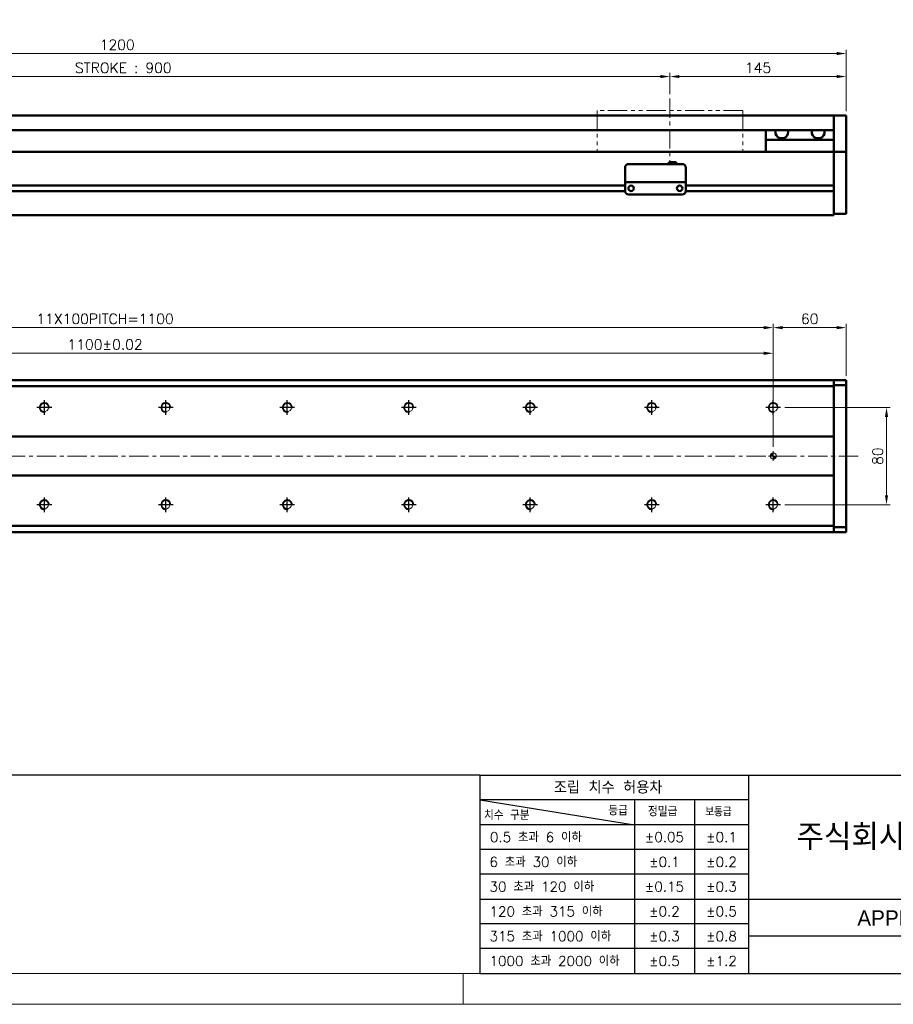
# Model space of a CAD drawing. Header units: millimetres. Extents: x 46891 to 50687, y 6223 to 10043.
# Tile 2 of 4: x 49252 to 49971, y 8529 to 9339. Entities that reach past the tile are written whole.
import ezdxf
from ezdxf.enums import TextEntityAlignment as Align

# ---------------------------------------------------------------- set-up
doc = ezdxf.new("R2010")
doc.units = ezdxf.units.MM
doc.header["$LTSCALE"] = 0.5
doc.linetypes.add('CENTER', pattern=[50.8, 31.75, -6.35, 6.35, -6.35])
doc.linetypes.add('PHANTOM', pattern=[63.5, 31.75, -6.35, 6.35, -6.35, 6.35, -6.35])
doc.layers.get('0').update_dxf_attribs({"lineweight": 20})
doc.layers.add('1', color=1, linetype='CENTER', lineweight=13)
doc.layers.add('외형선(ISO)', color=7, linetype='Continuous', lineweight=50)
for name, color, linetype in [('3', 3, 'Continuous'), ('C', 1, 'CENTER'), ('DIM', 4, 'Continuous')]:
    doc.layers.add(name, color=color, linetype=linetype)
doc.styles.add('ACISOGDT', font='amgdt.shx')
doc.styles.add('DSR TEXT', font='romans.shx', dxfattribs={"bigfont": 'whgtxt.shx'})
doc.styles.get("Standard").update_dxf_attribs({"font": 'romans.shx', "bigfont": 'whgtxt.shx'})
doc.dimstyles.new('DSR', dxfattribs={"dimscale": 2, "dimtxt": 3, "dimasz": 3, "dimexe": 0.5, "dimexo": 0.5, "dimgap": 0.5, "dimtad": 1, "dimdsep": 46, "dimtxsty": 'Standard', "dimcen": 2.5, "dimclrd": 4, "dimclre": 4, "dimclrt": 2, "dimadec": 0, "dimazin": 2, "dimtfac": 1, "dimtmove": 0, "dimatfit": 3, "dimfxl": 0, "dimlwd": -1, "dimlwe": -1, "dimarcsym": 0})

# ---------------------------------------------------------------- blocks, each defined once
blk = doc.blocks.new('A$C13F00394')
at = {"layer": '3'}
for p, q in [((0, 32), (-207.68, 32)), ((0, 32), (202.32, 32)), ((0, 32), (0, 0)), ((43.43, 32), (43.43, 0)), ((0, 28), (25, 24)), ((43.43, 28), (0, 28)), ((25, 28), (25, 0)), ((34.7, 28), (34.7, 0)), ((43.43, 24), (0, 24)), ((43.43, 20), (0, 20)), ((43.43, 16), (0, 16)), ((0, 12), (129.32, 12)), ((43.43, 8), (0, 8)), ((97.32, 6), (43.43, 6)), ((43.43, 4), (0, 4)), ((0, 0), (202.32, 0))]:
    blk.add_line(p, q, dxfattribs=at)
at = {"color": 0, "style": 'DSR TEXT'}
for s, height, p in [('조립 치수 허용차', 2, (11.97, 29.02)), ('등급', 1.5, (20.77, 25.52)), ('정밀급', 1.5, (27.18, 25.37)), ('치수 구분', 1.5, (0.69, 24.78)), ('보통급', 1.3, (36.41, 25.38)), (' 0.5 초과 6 이하', 1.6, (0.56, 21.19)), (' 6 초과 30 이하', 1.6, (0.49, 17.19)), (' 30 초과 120 이하', 1.6, (0.49, 13.19)), (' 120 초과 315 이하', 1.6, (0.49, 9.19)), (' 315 초과 1000 이하', 1.6, (0.49, 5.19)), (' 1000 초과 2000 이하', 1.6, (0.49, 1.19))]:
    blk.add_text(s, height=height, dxfattribs=at).set_placement(p)
at = {"color": 7, "style": 'ACISOGDT'}
blk.add_text('APPROVED', height=2.5, dxfattribs=at).set_placement((70.28, 8.93), align=Align.MIDDLE_CENTER)
at = {"color": 7, "insert": (70.37, 22), "char_height": 4.2, "attachment_point": 5, "style": 'DSR TEXT'}
blk.add_mtext('주식회사 디에스알', dxfattribs=at)
at = {"color": 0, "char_height": 1.6, "attachment_point": 5, "style": 'DSR TEXT'}
for s, insert in [('%%P0.05', (29.85, 22)), ('%%P0.1', (39.07, 22)), ('%%P0.1', (29.85, 18)), ('%%P0.2', (39.07, 18)), ('%%P0.15', (29.85, 14)), ('%%P0.3', (39.07, 14)), ('%%P0.2', (29.85, 10)), ('%%P0.5', (39.07, 10)), ('%%P0.3', (29.85, 6)), ('%%P0.8', (39.07, 6)), ('%%P0.5', (29.85, 2)), ('%%P1.2', (39.07, 2))]:
    blk.add_mtext(s, dxfattribs=dict(at, insert=insert))
blk = doc.blocks.new('A$C1C1952E1')
at = {"color": 1}
blk.add_lwpolyline([(0, 0), (420, 0), (420, 297), (0, 297)], close=True, dxfattribs=at)
at = {"color": 3}
blk.add_lwpolyline([(5, 5), (415, 5), (415, 292), (5, 292)], close=True, dxfattribs=at)
blk = doc.blocks.new('*D85')
at = {"color": 1, "linetype": 'ByBlock'}
for p, q in [((48887.25, 9278.16), (48887.25, 9295.56)), ((49787.25, 9278.16), (49787.25, 9295.56)), ((48895.05, 9292.56), (49779.45, 9292.56))]:
    blk.add_line(p, q, dxfattribs=at)
at = {"color": 1}
for points in [[(48895.05, 9293.86), (48895.05, 9291.26), (48887.25, 9292.56)], [(49779.45, 9293.86), (49779.45, 9291.26), (49787.25, 9292.56)]]:
    blk.add_solid(points, dxfattribs=at)
at = {"layer": 'Defpoints', "color": 0}
for p in [(49787.25, 9292.56), (48887.25, 9274.56), (49787.25, 9274.56)]:
    blk.add_point(p, dxfattribs=at)
at = {"color": 3, "insert": (49337.25, 9299.76), "char_height": 8.4, "attachment_point": 5, "style": 'DSR TEXT'}
blk.add_mtext('STROKE : 900', dxfattribs=at)
blk = doc.blocks.new('*D86')
at = {"color": 1, "linetype": 'ByBlock'}
for p, q in [((49787.25, 9278.16), (49787.25, 9295.56)), ((49932.25, 9264.16), (49932.25, 9295.56)), ((49795.05, 9292.56), (49924.45, 9292.56))]:
    blk.add_line(p, q, dxfattribs=at)
at = {"color": 1}
for points in [[(49795.05, 9293.86), (49795.05, 9291.26), (49787.25, 9292.56)], [(49924.45, 9293.86), (49924.45, 9291.26), (49932.25, 9292.56)]]:
    blk.add_solid(points, dxfattribs=at)
at = {"layer": 'Defpoints', "color": 0}
for p in [(49932.25, 9292.56), (49787.25, 9274.56), (49932.25, 9260.56)]:
    blk.add_point(p, dxfattribs=at)
at = {"color": 3, "insert": (49859.75, 9299.76), "char_height": 8.4, "attachment_point": 5, "style": 'DSR TEXT'}
blk.add_mtext('145', dxfattribs=at)
blk = doc.blocks.new('*D83')
at = {"color": 1, "linetype": 'ByBlock'}
for p, q in [((48732.25, 9264.16), (48732.25, 9314.5)), ((49924.45, 9311.5), (48740.05, 9311.5)), ((49932.25, 9264.16), (49932.25, 9314.5))]:
    blk.add_line(p, q, dxfattribs=at)
at = {"color": 1}
for points in [[(48740.05, 9312.8), (48740.05, 9310.2), (48732.25, 9311.5)], [(49924.45, 9312.8), (49924.45, 9310.2), (49932.25, 9311.5)]]:
    blk.add_solid(points, dxfattribs=at)
at = {"layer": 'Defpoints', "color": 0}
for p in [(48732.25, 9311.5), (48732.25, 9260.56), (49932.25, 9260.56)]:
    blk.add_point(p, dxfattribs=at)
at = {"color": 3, "insert": (49332.25, 9318.7), "char_height": 8.4, "attachment_point": 5, "style": 'DSR TEXT'}
blk.add_mtext('1200', dxfattribs=at)
blk = doc.blocks.new('A$C33E56CC6')
h = blk.add_hatch()
h.set_pattern_fill('ANSI31', color=256, style=0)
h.set_pattern_definition([(45, (-7065.45672, -6508.5399), (-0.0883883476, 0.0883883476), [])])
h.paths.add_polyline_path([(4, 6.5, 0.414214), (1.5, 4), (4, 4)])
h.paths.add_polyline_path([(6.5, 4), (4, 4), (4, 1.5, 0.414214)])
blk.add_circle((4, 4), 2.5)
at = {"layer": '1'}
for p, q in [((0, 4), (8, 4)), ((4, 0), (4, 8))]:
    blk.add_line(p, q, dxfattribs=at)
blk = doc.blocks.new('tap8')
blk.add_circle((0, 0), 3.4)
at = {"layer": 'C', "color": 1, "linetype": 'CENTER'}
for p, q in [((-6.05, 0), (6.05, 0)), ((0, -6.05), (0, 6.05))]:
    blk.add_line(p, q, dxfattribs=at)
at = {"layer": 'DIM', "color": 3}
blk.add_arc((0, 0), 4, 263.84551, 189.43144, dxfattribs=at)
blk = doc.blocks.new('*D90')
at = {"color": 1, "linetype": 'ByBlock'}
for p, q in [((48772.25, 8987.77), (48772.25, 9067.8)), ((48780.05, 9064.8), (49864.45, 9064.8)), ((49872.25, 8987.77), (49872.25, 9067.8))]:
    blk.add_line(p, q, dxfattribs=at)
at = {"color": 1}
for points in [[(48780.05, 9066.1), (48780.05, 9063.5), (48772.25, 9064.8)], [(49864.45, 9066.1), (49864.45, 9063.5), (49872.25, 9064.8)]]:
    blk.add_solid(points, dxfattribs=at)
at = {"layer": 'Defpoints', "color": 0}
for p in [(49872.25, 9064.8), (48772.25, 8984.17), (49872.25, 8984.17)]:
    blk.add_point(p, dxfattribs=at)
at = {"color": 3, "insert": (49322.25, 9072), "char_height": 8.4, "attachment_point": 5, "style": 'DSR TEXT'}
blk.add_mtext('1100%%P0.02', dxfattribs=at)
blk = doc.blocks.new('*D91')
at = {"color": 1, "linetype": 'ByBlock'}
for p, q in [((48772.25, 9031.39), (48772.25, 9088.91)), ((48780.05, 9085.91), (49864.45, 9085.91)), ((49872.25, 9031.39), (49872.25, 9088.91))]:
    blk.add_line(p, q, dxfattribs=at)
at = {"color": 1}
for points in [[(48780.05, 9087.21), (48780.05, 9084.61), (48772.25, 9085.91)], [(49864.45, 9087.21), (49864.45, 9084.61), (49872.25, 9085.91)]]:
    blk.add_solid(points, dxfattribs=at)
at = {"layer": 'Defpoints', "color": 0}
for p in [(49872.25, 9085.91), (48772.25, 9027.79), (49872.25, 9027.79)]:
    blk.add_point(p, dxfattribs=at)
at = {"color": 3, "insert": (49322.25, 9093.11), "char_height": 8.4, "attachment_point": 5, "style": 'DSR TEXT'}
blk.add_mtext('11X100PITCH=1100', dxfattribs=at)
blk = doc.blocks.new('*D92')
at = {"color": 1, "linetype": 'ByBlock'}
for p, q in [((49872.25, 9031.39), (49872.25, 9088.91)), ((49880.05, 9085.91), (49924.45, 9085.91)), ((49932.25, 9046.27), (49932.25, 9088.91))]:
    blk.add_line(p, q, dxfattribs=at)
at = {"color": 1}
for points in [[(49880.05, 9087.21), (49880.05, 9084.61), (49872.25, 9085.91)], [(49924.45, 9087.21), (49924.45, 9084.61), (49932.25, 9085.91)]]:
    blk.add_solid(points, dxfattribs=at)
at = {"layer": 'Defpoints', "color": 0}
for p in [(49932.25, 9085.91), (49932.25, 9042.67), (49872.25, 9027.79)]:
    blk.add_point(p, dxfattribs=at)
at = {"color": 3, "insert": (49902.25, 9093.11), "char_height": 8.4, "attachment_point": 5, "style": 'DSR TEXT'}
blk.add_mtext('60', dxfattribs=at)
blk = doc.blocks.new('*D94')
at = {"color": 1, "linetype": 'ByBlock'}
for p, q in [((49881.9, 9020.17), (49968.5, 9020.17)), ((49965.5, 9012.37), (49965.5, 8947.97)), ((49881.9, 8940.17), (49968.5, 8940.17))]:
    blk.add_line(p, q, dxfattribs=at)
at = {"color": 1}
for points in [[(49964.2, 9012.37), (49966.8, 9012.37), (49965.5, 9020.17)], [(49964.2, 8947.97), (49966.8, 8947.97), (49965.5, 8940.17)]]:
    blk.add_solid(points, dxfattribs=at)
at = {"layer": 'Defpoints', "color": 0}
for p in [(49878.3, 9020.17), (49878.3, 8940.17), (49965.5, 8940.17)]:
    blk.add_point(p, dxfattribs=at)
at = {"color": 3, "insert": (49958.3, 8980.17), "char_height": 8.4, "attachment_point": 5, "rotation": 90, "style": 'DSR TEXT'}
blk.add_mtext('80', dxfattribs=at)

msp = doc.modelspace()

# ---------------------------------------------------------------- linework, layer by layer
at = {"color": 6, "linetype": 'PHANTOM'}
for p, q in [((49847.25224, 9264.55564), (49727.25224, 9264.55564)), ((49727.25224, 9264.55564), (49727.25224, 9230.55564)), ((49847.25224, 9264.55564), (49847.25224, 9230.55564))]:
    msp.add_line(p, q, dxfattribs=at)
at = {"color": 1}
msp.add_line((49616.94052, 8554.47812), (49616.94052, 8528.99552), dxfattribs=at)
at = {"layer": '1'}
for p, q in [((49787.25224, 9274.55564), (49787.25224, 9220.55564)), ((49942.25224, 8980.17354), (48722.25224, 8980.17354))]:
    msp.add_line(p, q, dxfattribs=at)
at = {"layer": '3'}
msp.add_line((49630.61213, 8554.47812), (50661.72712, 8554.47812), dxfattribs=at)
at = {"layer": '외형선(ISO)'}
for p, q in [((48947.25224, 9260.55564), (49922.25224, 9260.55564)), ((49922.25224, 9260.55564), (49922.25224, 9258.55564)), ((49922.25224, 9260.55564), (49932.25224, 9260.55564)), ((49922.25224, 9258.55564), (49922.25224, 9260.55564)), ((49922.25224, 9257.77112), (49922.25224, 9258.55564)), ((49922.25224, 9258.55564), (49922.25224, 9257.77112)), ((49922.25224, 9257.27241), (49922.25224, 9257.77112)), ((49922.25224, 9257.77112), (49922.25224, 9257.27241)), ((49922.25224, 9257.27241), (49922.25224, 9256.20393)), ((49922.25224, 9256.20393), (49922.25224, 9257.27241)), ((49922.25224, 9256.20393), (49922.25224, 9253.21813)), ((49922.25224, 9253.21813), (49922.25224, 9256.20393)), ((49932.25224, 9258.55564), (49932.25224, 9260.55564)), ((49932.25224, 9258.55564), (49932.25224, 9257.77112)), ((49932.25224, 9257.77112), (49932.25224, 9257.27241)), ((49932.25224, 9256.20393), (49932.25224, 9257.27241)), ((49932.25224, 9253.21813), (49932.25224, 9256.20393)), ((48947.25224, 9248.55564), (49922.25224, 9248.55564)), ((49866.25224, 9240.55564), (49866.25224, 9248.55564)), ((49922.25224, 9244.65382), (49922.25224, 9253.21813)), ((49922.25224, 9253.21813), (49922.25224, 9249.05564)), ((49932.25224, 9253.21813), (49932.25224, 9244.65382)), ((49922.25224, 9240.55564), (49866.25224, 9240.55564)), ((49866.25224, 9230.55564), (49866.25224, 9240.55564)), ((49922.25224, 9242.55853), (49922.25224, 9244.65382)), ((49922.25224, 9231.13658), (49922.25224, 9242.55853)), ((49932.25224, 9244.65382), (49932.25224, 9242.55853)), ((49932.25224, 9242.55853), (49932.25224, 9231.13658)), ((49922.25224, 9230.55564), (48892.25224, 9230.55564)), ((49922.25224, 9230.55564), (49922.25224, 9231.13658)), ((49922.25224, 9227.55564), (49922.25224, 9230.55564)), ((49922.25224, 9230.55564), (49922.25224, 9227.55564)), ((49922.25224, 9230.55564), (49932.25224, 9230.55564)), ((49932.25224, 9231.13658), (49932.25224, 9230.55564)), ((49932.25224, 9227.55564), (49932.25224, 9230.55564)), ((49786.25224, 9222.05579), (49786.25224, 9220.5558)), ((49786.25224, 9222.05579), (49792.25224, 9222.05579)), ((49792.25224, 9222.05579), (49792.25224, 9220.5558)), ((49922.25224, 9227.55564), (49922.25224, 9203.00564)), ((49922.25224, 9184.79828), (49922.25224, 9227.55564)), ((49932.25224, 9227.55564), (49932.25224, 9184.79828)), ((49750.25224, 9207.5558), (49750.25224, 9217.5558)), ((49753.25224, 9220.5558), (49797.25224, 9220.5558)), ((49800.25224, 9217.5558), (49800.25224, 9207.5558)), ((49750.25224, 9207.5558), (49750.25224, 9205.55579)), ((49800.25224, 9205.55579), (49800.25224, 9207.5558)), ((49750.26269, 9198.30564), (48946.2418, 9198.30564)), ((49750.26269, 9198.30564), (48946.2418, 9198.30564)), ((49750.25224, 9202.80564), (48946.25224, 9202.80564)), ((49750.25224, 9202.80564), (48946.25224, 9202.80564)), ((49750.25224, 9205.55577), (49750.25224, 9205.55579)), ((49750.25224, 9205.55579), (49800.25224, 9205.55579)), ((49750.25224, 9205.05576), (49750.25224, 9205.55577)), ((49750.25224, 9205.55577), (49753.02274, 9205.55577)), ((49750.25224, 9198.55576), (49750.25224, 9205.05576)), ((49755.27558, 9202.80564), (49755.22891, 9202.80564)), ((49755.48174, 9205.55577), (49757.75224, 9205.55577)), ((49762.75224, 9205.55577), (49787.75224, 9205.55577)), ((49792.75224, 9205.55577), (49795.02274, 9205.55577)), ((49795.27558, 9202.80564), (49795.22891, 9202.80564)), ((49797.48174, 9205.55577), (49800.25224, 9205.55577)), ((49922.25224, 9198.30564), (49800.2418, 9198.30564)), ((49800.25224, 9205.55579), (49800.25224, 9205.55577)), ((49800.25224, 9205.55577), (49800.25224, 9205.05576)), ((49800.25224, 9205.05576), (49800.25224, 9198.55576)), ((49922.25224, 9202.80564), (49800.25224, 9202.80564)), ((49922.25224, 9198.10564), (49922.25224, 9184.79828)), ((49753.25224, 9195.55576), (49797.25224, 9195.55576)), ((49922.25224, 9182.67696), (49922.25224, 9184.79828)), ((49922.25224, 9184.79828), (49922.25224, 9182.67696)), ((49922.25224, 9182.67696), (49922.25224, 9178.55564)), ((49922.25224, 9179.55564), (49922.25224, 9182.67696)), ((49932.25224, 9182.67696), (49932.25224, 9184.79828)), ((49932.25224, 9182.67696), (49932.25224, 9179.55564)), ((48742.25224, 9178.55564), (49922.25224, 9178.55564)), ((49922.25224, 9179.55564), (49932.25224, 9179.55564)), ((49922.25224, 9042.67354), (48742.25224, 9042.67354)), ((48742.25224, 9037.67354), (49922.25224, 9037.67354)), ((49922.25224, 9041.79486), (49922.25224, 9042.67354)), ((49922.25224, 9042.67354), (49922.25224, 9041.79486)), ((49922.25224, 9042.67354), (49932.25224, 9042.67354)), ((49922.25224, 9041.79486), (49922.25224, 9037.67354)), ((49922.25224, 9038.67354), (49922.25224, 9041.79486)), ((49922.25224, 9038.67354), (49932.25224, 9038.67354)), ((49922.25224, 9037.67354), (49922.25224, 8996.17354)), ((49932.25224, 9041.79486), (49932.25224, 9042.67354)), ((49932.25224, 9041.79486), (49932.25224, 9038.67354)), ((49932.25224, 9038.67354), (49932.25224, 8921.67354)), ((49922.25224, 8996.17354), (48742.25224, 8996.17354)), ((49922.25224, 8996.17354), (49922.25224, 8995.31999)), ((49922.25224, 8995.31999), (49922.25224, 8994.96644)), ((49922.25224, 8994.96644), (49922.25224, 8965.38065)), ((49922.25224, 8965.38065), (49922.25224, 8994.96644)), ((48742.25224, 8964.17354), (49922.25224, 8964.17354)), ((49922.25224, 8965.38065), (49922.25224, 8965.0271)), ((49922.25224, 8965.0271), (49922.25224, 8964.17354)), ((49922.25224, 8964.17354), (49922.25224, 8922.67354)), ((49922.25224, 8922.67354), (48742.25224, 8922.67354)), ((49922.25224, 8922.67354), (49922.25224, 8918.55222)), ((49922.25224, 8917.67354), (48742.25224, 8917.67354)), ((49922.25224, 8918.55222), (49922.25224, 8921.67354)), ((49922.25224, 8921.67354), (49932.25224, 8921.67354)), ((49922.25224, 8917.67354), (49922.25224, 8918.55222)), ((49922.25224, 8918.55222), (49922.25224, 8917.67354)), ((49922.25224, 8917.67354), (49932.25224, 8917.67354)), ((49932.25224, 8921.67354), (49932.25224, 8918.55222)), ((49932.25224, 8917.67354), (49932.25224, 8918.55222))]:
    msp.add_line(p, q, dxfattribs=at)
for centre in [(49755.25224, 9200.55576), (49795.25224, 9200.55576)]:
    msp.add_circle(centre, 2.25, dxfattribs=at)
for centre, start, end in [((49753.25224, 9217.5558), 90, 180), ((49797.25224, 9217.5558), 0, 90), ((49753.25224, 9198.55576), 180, 270), ((49797.25224, 9198.55576), 270, 0)]:
    msp.add_arc(centre, 3, start, end, dxfattribs=at)
for centre, major_axis, ratio, start_param, end_param in [((49879.25224, 9246.55564), (5.25, 0), 0.923076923, 2.716178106, 6.708599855), ((49909.25224, 9246.55564), (5.25, 0), 0.923076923, 2.716178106, 6.708599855), ((49754.25224, 9205.55579), (-1.2295, 0), 0.00001, 3.138702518, 6.280295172), ((49760.25224, 9205.55579), (-2.5, 0), 0.00001, 3.141592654, 6.283185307), ((49790.25224, 9205.55579), (-2.5, 0), 0.00001, 3.141592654, 6.283185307), ((49796.25224, 9205.55579), (-1.2295, 0), 0.00001, 3.140629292, 6.282221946)]:
    msp.add_ellipse(centre, major_axis=major_axis, ratio=ratio, start_param=start_param, end_param=end_param, dxfattribs=at)

# ---------------------------------------------------------------- block references
at = {"xscale": 5.096520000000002, "yscale": 5.096520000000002, "zscale": 5.096520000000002}
for name, p in [('A$C1C1952E1', (48546.67132, 8528.99552)), ('A$C13F00394', (49630.61214, 8554.47812))]:
    msp.add_blockref(name, p, dxfattribs=at)
at = {"rotation": 90}
for p in [(49272.25224, 9020.17354), (49372.25224, 9020.17354), (49472.25224, 9020.17354), (49572.25224, 9020.17354), (49672.25224, 9020.17354), (49772.25224, 9020.17354), (49872.25224, 9020.17354), (49272.25224, 8940.17354), (49372.25224, 8940.17354), (49472.25224, 8940.17354), (49572.25224, 8940.17354), (49672.25224, 8940.17354), (49772.25224, 8940.17354), (49872.25224, 8940.17354)]:
    msp.add_blockref('tap8', p, dxfattribs=at)
msp.add_blockref('A$C33E56CC6', (49868.25224, 8976.17354))

# ---------------------------------------------------------------- dimensions: what is measured, and where the dimension line sits
for base, p1, p2, picture, middle in [((48732.25224, 9311.50123), (49932.25224, 9260.55564), (48732.25224, 9260.55564), '*D83', (49332.25224, 9318.70123)), ((49932.25224, 9292.55749), (49787.25224, 9274.55564), (49932.25224, 9260.55564), '*D86', (49859.75224, 9299.75749)), ((49932.25224, 9085.90848), (49872.25224, 9027.78518), (49932.25224, 9042.67354), '*D92', (49902.25224, 9093.10848))]:
    dim = msp.add_linear_dim(base=base, p1=p1, p2=p2, dimstyle='DSR', override={"dimscale": 3, "dimtxt": 2.8, "dimasz": 2.600136, "dimexe": 1, "dimexo": 1.2, "dimgap": 1, "dimdec": 4, "dimtxsty": 'DSR TEXT', "dimclrd": 1, "dimclre": 1, "dimclrt": 3, "dimtdec": 4, "dimtix": 1})
    dim.commit()
    dim.dimension.update_dxf_attribs({"geometry": picture, "text_midpoint": middle})
for base, p1, p2, text, picture, middle in [((49787.25224, 9292.55749), (48887.25224, 9274.55564), (49787.25224, 9274.55564), 'STROKE : <>', '*D85', (49337.25224, 9299.75749)), ((49872.25224, 9085.90848), (48772.25224, 9027.78518), (49872.25224, 9027.78518), '11X100PITCH=<>', '*D91', (49322.25224, 9093.10848)), ((49872.25224, 9064.79682), (48772.25224, 8984.17354), (49872.25224, 8984.17354), '<>%%P0.02', '*D90', (49322.25224, 9071.99682))]:
    dim = msp.add_linear_dim(base=base, p1=p1, p2=p2, text=text, dimstyle='DSR', override={"dimscale": 3, "dimtxt": 2.8, "dimasz": 2.600136, "dimexe": 1, "dimexo": 1.2, "dimgap": 1, "dimdec": 4, "dimtxsty": 'DSR TEXT', "dimclrd": 1, "dimclre": 1, "dimclrt": 3, "dimtdec": 4, "dimtix": 1})
    dim.commit()
    dim.dimension.update_dxf_attribs({"geometry": picture, "text_midpoint": middle})
dim = msp.add_linear_dim(base=(49965.50158, 8940.17354), p1=(49878.29922, 9020.17354), p2=(49878.29922, 8940.17354), angle=90, dimstyle='DSR', override={"dimscale": 3, "dimtxt": 2.8, "dimasz": 2.600136, "dimexe": 1, "dimexo": 1.2, "dimgap": 1, "dimdec": 4, "dimtxsty": 'DSR TEXT', "dimclrd": 1, "dimclre": 1, "dimclrt": 3, "dimtdec": 4, "dimtix": 1})
dim.commit()
dim.dimension.update_dxf_attribs({"geometry": '*D94', "text_midpoint": (49958.30158, 8980.17354)})

doc.saveas('drawing.dxf')
